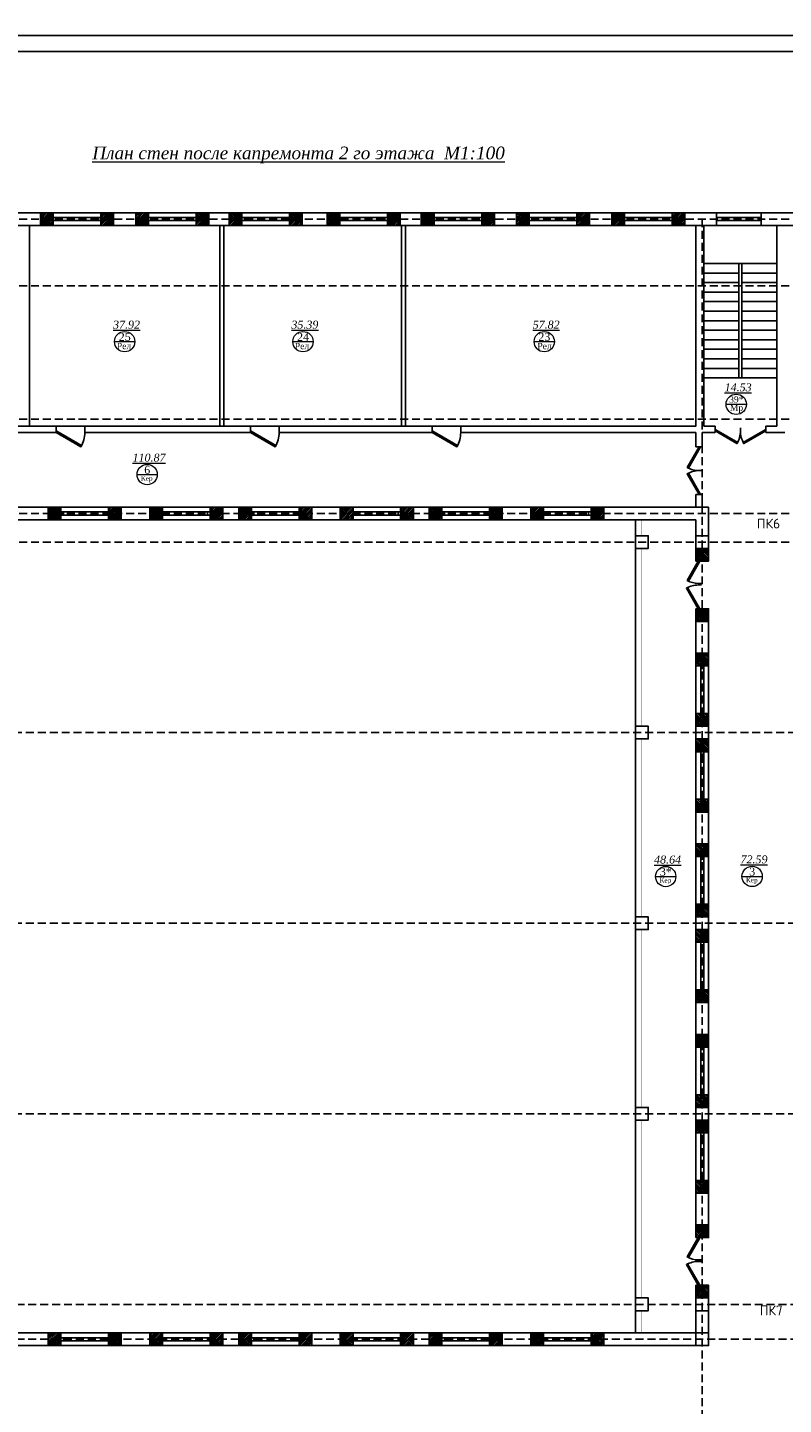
# Model space of a CAD drawing. Header units: inches. Extents: x 8001 to 766003, y -84601 to 563258.
# Tile 159 of 169: x 490582 to 514388, y 320086 to 363438. Entities that reach past the tile are written whole.
import ezdxf

# ---------------------------------------------------------------- set-up
doc = ezdxf.new("R2010")
doc.units = ezdxf.units.IN
doc.header["$MEASUREMENT"] = 0
doc.linetypes.add('( Hidden )', pattern=[0.375, 0.25, -0.125])
doc.layers.add('.', color=7, linetype='Continuous', lineweight=15)
doc.layers.add('СТЕНЫ', color=7, linetype='Continuous', lineweight=40)
doc.styles.get("Standard").update_dxf_attribs({"font": 'arial.ttf'})
doc.styles.add('TIEMS', font='times.ttf')
pattern_1 = [(45, (1276666.25, 1731302.557), (-27.5771645, 27.5771645), []), (45, (1276668.25, 1731302.557), (-27.5771645, 27.5771645), [])]
pattern_2 = [(135, (600475.218, -542946.953), (-27.5771645, -27.5771645), []), (135, (600475.218, -542944.953), (-27.5771645, -27.5771645), [])]
pattern_3 = [(135, (600475.218, -564246.953), (-27.5771645, -27.5771645), []), (135, (600475.218, -564244.953), (-27.5771645, -27.5771645), [])]

# ---------------------------------------------------------------- blocks, each defined once
blk = doc.blocks.new('*U277')
at = {"color": 5}
for p, q in [((-30, 0), (-30, 4)), ((0, 0), (0, 4))]:
    blk.add_line(p, q, dxfattribs=at)
blk.add_lwpolyline([(0, 0), (-26, -15), (-26.9, -13.5), (-0.9, 1.5)], close=True, dxfattribs=at)
blk.add_arc((0, 0), 30, 180, 210, dxfattribs=at)
blk = doc.blocks.new('fffffffffffffffffffffffffdddddffffcccccc')
at = {"color": 5}
for p, q in [((3283325, 585109), (3283325, 582809)), ((3283425, 585109), (3283425, 582809))]:
    blk.add_line(p, q, dxfattribs=at)
blk.add_lwpolyline([(3283175, 585109), (3283575, 585109), (3283575, 582809), (3283175, 582809)], close=True)
blk = doc.blocks.new('gggggggggggggggffffffffffgc')
at = {"layer": '.'}
h = blk.add_hatch(dxfattribs=at)
h.set_pattern_fill('JIS_LC_8', color=32, scale=5)
h.set_pattern_definition(pattern_1)
h.paths.add_polyline_path([(1969330, 2113298), (1968930, 2113298), (1968930, 2112898), (1969330, 2112898)])
h = blk.add_hatch(dxfattribs=at)
h.set_pattern_fill('JIS_LC_8', color=32, scale=5)
h.set_pattern_definition(pattern_1)
h.paths.add_polyline_path([(1970830, 2113298), (1971230, 2113298), (1971230, 2112898), (1970830, 2112898)])
for p, q in [((1968930, 2113298), (1968930, 2112898)), ((1968930, 2113298), (1968930, 2112898)), ((1971230, 2113298), (1971230, 2112898))]:
    blk.add_line(p, q)
at = {"color": 5}
for p, q in [((1969330, 2113148), (1970830, 2113148)), ((1969330, 2113048), (1970830, 2113048))]:
    blk.add_line(p, q, dxfattribs=at)
for points in [[(1969330, 2113298), (1968930, 2113298), (1968930, 2112898), (1969330, 2112898)], [(1970830, 2113298), (1971230, 2113298), (1971230, 2112898), (1970830, 2112898)]]:
    blk.add_lwpolyline(points, close=True)
at = {"color": 0}
blk.add_lwpolyline([(1969330, 2113298), (1970830, 2113298), (1970830, 2112898), (1969330, 2112898)], close=True, dxfattribs=at)
at = {"color": 5}
for points in [[(1969410, 2113148), (1969410, 2113048)], [(1970750, 2113148), (1970750, 2113048)]]:
    blk.add_lwpolyline(points, dxfattribs=at)
blk = doc.blocks.new('*U294')
at = {"color": 5}
for p, q in [((0, 0), (0, 4)), ((36, 0), (36, 4))]:
    blk.add_line(p, q, dxfattribs=at)
blk.add_lwpolyline([(0, 0), (31.2, -18), (32.1, -16.5), (0.9, 1.5)], close=True, dxfattribs=at)
blk.add_arc((0, 0), 36, 330, 0, dxfattribs=at)
blk = doc.blocks.new('*U295')
at = {"color": 5}
for p, q in [((-32, 0), (-32, 4)), ((0, 0), (0, 4))]:
    blk.add_line(p, q, dxfattribs=at)
blk.add_lwpolyline([(0, 0), (-27.7, -16), (-28.6, -14.5), (-0.9, 1.5)], close=True, dxfattribs=at)
blk.add_arc((0, 0), 32, 180, 210, dxfattribs=at)
blk = doc.blocks.new('*U300')
at = {"color": 5}
for p, q in [((0, 0), (0, -4)), ((-30, 0), (-30, -4))]:
    blk.add_line(p, q, dxfattribs=at)
blk.add_lwpolyline([(0, 0), (-26, 15), (-26.9, 13.5), (-0.9, -1.5)], close=True, dxfattribs=at)
blk.add_arc((0, 0), 30, 150, 180, dxfattribs=at)
blk = doc.blocks.new('*U301')
at = {"color": 5}
for p, q in [((0, 0), (0, -4)), ((-28, 0), (-28, -4))]:
    blk.add_line(p, q, dxfattribs=at)
blk.add_lwpolyline([(0, 0), (-24.2, 14), (-25.1, 12.5), (-0.9, -1.5)], close=True, dxfattribs=at)
blk.add_arc((0, 0), 28, 150, 180, dxfattribs=at)
blk = doc.blocks.new('fhgsg')
at = {"layer": '.'}
h = blk.add_hatch(dxfattribs=at)
h.set_pattern_fill('JIS_LC_8', color=32, scale=5, angle=90)
h.set_pattern_definition(pattern_2)
h.paths.add_polyline_path([(218479.6, 151216.5), (218479.6, 151616.5), (218879.6, 151616.5), (218879.6, 151216.5)])
h = blk.add_hatch(dxfattribs=at)
h.set_pattern_fill('JIS_LC_8', color=32, scale=5, angle=90)
h.set_pattern_definition(pattern_2)
h.paths.add_polyline_path([(218479.6, 149716.5), (218479.6, 149316.5), (218879.6, 149316.5), (218879.6, 149716.5)])
h = blk.add_hatch(dxfattribs=at)
h.set_pattern_fill('JIS_LC_8', color=32, scale=5, angle=90)
h.set_pattern_definition(pattern_3)
h.paths.add_polyline_path([(218479.6, 129916.5), (218479.6, 130316.5), (218879.6, 130316.5), (218879.6, 129916.5)])
h = blk.add_hatch(dxfattribs=at)
h.set_pattern_fill('JIS_LC_8', color=32, scale=5, angle=90)
h.set_pattern_definition(pattern_3)
h.paths.add_polyline_path([(218479.6, 128416.5), (218479.6, 128016.5), (218879.6, 128016.5), (218879.6, 128416.5)])
for p, q in [((173079.6, 162186.5), (228029.6, 162186.5)), ((197841.1, 161786.5), (197841.1, 162186.5)), ((200141.1, 161786.5), (200141.1, 162186.5)), ((200841.1, 161786.5), (200841.1, 162186.5)), ((203141.1, 161786.5), (203141.1, 162186.5)), ((203781.1, 161786.5), (203781.1, 162186.5)), ((206081.1, 161786.5), (206081.1, 162186.5)), ((206861.1, 161786.5), (206861.1, 162186.5)), ((209161.1, 161786.5), (209161.1, 162186.5)), ((209831.1, 161786.5), (209831.1, 162186.5)), ((212131.1, 161786.5), (212131.1, 162186.5)), ((212831.1, 161786.5), (212831.1, 162186.5)), ((215131.1, 161786.5), (215131.1, 162186.5)), ((215831.1, 161786.5), (215831.1, 162186.5)), ((218131.1, 161786.5), (218131.1, 162186.5)), ((219129.6, 161786.5), (219129.6, 162186.5)), ((220529.6, 161786.5), (220529.6, 162186.5)), ((197489.6, 161786.5), (197489.6, 155466.5)), ((203489.6, 161786.5), (203489.6, 155466.5)), ((203609.6, 161786.5), (203609.6, 155466.5)), ((209209.6, 161786.5), (209209.6, 155466.5)), ((209329.6, 161786.5), (209329.6, 155466.5)), ((218479.6, 161786.5), (218479.6, 155466.5)), ((218729.6, 161786.5), (218729.6, 155466.5)), ((219129.6, 161786.5), (221579.6, 161786.5)), ((221029.6, 161786.5), (221029.6, 155466.5)), ((218729.6, 160586.5), (221029.6, 160586.5)), ((219829.6, 160586.5), (219829.6, 156986.5)), ((219929.6, 160586.5), (219929.6, 156986.5)), ((218729.6, 160286.5), (219829.6, 160286.5)), ((218729.6, 159986.5), (219829.6, 159986.5)), ((219929.6, 160286.5), (221029.6, 160286.5)), ((219929.6, 159986.5), (221029.6, 159986.5)), ((218729.6, 159686.5), (219829.6, 159686.5)), ((219929.6, 159686.5), (221029.6, 159686.5)), ((218729.6, 159386.5), (219829.6, 159386.5)), ((219929.6, 159386.5), (221029.6, 159386.5)), ((218729.6, 159086.5), (219829.6, 159086.5)), ((218729.6, 158786.5), (219829.6, 158786.5)), ((219929.6, 159086.5), (221029.6, 159086.5)), ((219929.6, 158786.5), (221029.6, 158786.5)), ((218729.6, 158486.5), (219829.6, 158486.5)), ((219929.6, 158486.5), (221029.6, 158486.5)), ((218729.6, 158186.5), (219829.6, 158186.5)), ((218729.6, 157886.5), (219829.6, 157886.5)), ((219929.6, 158186.5), (221029.6, 158186.5)), ((219929.6, 157886.5), (221029.6, 157886.5)), ((218729.6, 157586.5), (219829.6, 157586.5)), ((219929.6, 157586.5), (221029.6, 157586.5)), ((218729.6, 157286.5), (219829.6, 157286.5)), ((218729.6, 156986.5), (221029.6, 156986.5)), ((219929.6, 157286.5), (221029.6, 157286.5)), ((193211.1, 155266.5), (198331.1, 155266.5)), ((198331.1, 155466.5), (198331.1, 155266.5)), ((199231.1, 155466.5), (204451.1, 155466.5)), ((199231.1, 155466.5), (199231.1, 155266.5)), ((199231.1, 155266.5), (201779.6, 155266.5)), ((199231.1, 155266.5), (204451.1, 155266.5)), ((204451.1, 155466.5), (204451.1, 155266.5)), ((205351.1, 155466.5), (210171.1, 155466.5)), ((205351.1, 155466.5), (205351.1, 155266.5)), ((205351.1, 155266.5), (210171.1, 155266.5)), ((210171.1, 155466.5), (210171.1, 155266.5)), ((211071.1, 155466.5), (218479.6, 155466.5)), ((211071.1, 155466.5), (211071.1, 155266.5)), ((211071.1, 155266.5), (218479.6, 155266.5)), ((218479.6, 155266.5), (218479.6, 154816.5)), ((218679.6, 155266.5), (219079.6, 155266.5)), ((218679.6, 155266.5), (218679.6, 154816.5)), ((218729.6, 155466.5), (219079.6, 155466.5)), ((219079.6, 155466.5), (219079.6, 155266.5)), ((220679.6, 155466.5), (221029.6, 155466.5)), ((220679.6, 155466.5), (220679.6, 155266.5)), ((220679.6, 155266.5), (221279.6, 155266.5)), ((218479.6, 154816.5), (218679.6, 154816.5)), ((218479.6, 153316.5), (218479.6, 152916.5)), ((218479.6, 153316.5), (218679.6, 153316.5)), ((218679.6, 153316.5), (218679.6, 152916.5)), ((189969.6, 152916.5), (218879.6, 152916.5)), ((218879.6, 152916.5), (218879.6, 151616.5)), ((194499.6, 152516.5), (218479.6, 152516.5)), ((216579.6, 152516.5), (216579.6, 126916.5)), ((218479.6, 152516.5), (218479.6, 151616.5)), ((218479.6, 151616.5), (218879.6, 151616.5)), ((218479.6, 149316.5), (218479.6, 148316.5)), ((218879.6, 149316.5), (218879.6, 148316.5)), ((218479.6, 146016.5), (218479.6, 145616.5)), ((218879.6, 146016.5), (218879.6, 145616.5)), ((218479.6, 143316.5), (218479.6, 142316.5)), ((218879.6, 143316.5), (218879.6, 142316.5)), ((216579.6, 140016.5), (216579.6, 139616.5)), ((218479.6, 140016.5), (218479.6, 139616.5)), ((218879.6, 140016.5), (218879.6, 139616.5)), ((218479.6, 137316.5), (218479.6, 136316.5)), ((218879.6, 137316.5), (218879.6, 136316.5)), ((218879.6, 131316.5), (218879.6, 130316.5)), ((218479.6, 130316.5), (218879.6, 130316.5)), ((218479.6, 128016.5), (218479.6, 126916.5)), ((218479.6, 128016.5), (218879.6, 128016.5)), ((218879.6, 128016.5), (218479.6, 128016.5)), ((218479.6, 128016.5), (218879.6, 128016.5)), ((218479.6, 128016.5), (218879.6, 128016.5)), ((218879.6, 128016.5), (218879.6, 126916.5)), ((218479.6, 126916.5), (194499.6, 126916.5)), ((218479.6, 126916.5), (218879.6, 126916.5)), ((218879.6, 126916.5), (218479.6, 126916.5)), ((215779.6, 126516.5), (190574.6, 126516.5)), ((218479.6, 126516.5), (215779.6, 126516.5))]:
    blk.add_line(p, q)
at = {"color": 1, "linetype": '( Hidden )', "ltscale": 1000}
for p, q in [((169789.1, 161986.5), (227829.6, 161986.5)), ((218679.6, 161986.5), (218679.6, 111324.1)), ((169789.1, 159886.5), (247209.6, 159886.5)), ((169789.1, 155686.5), (247009.6, 155686.5)), ((169789.1, 152716.5), (247209.6, 152716.5)), ((169789.1, 151816.5), (247209.6, 151816.5)), ((241129.6, 145816.5), (169789.1, 145816.5)), ((241129.6, 139816.5), (169789.1, 139816.5)), ((241129.6, 133816.5), (169789.1, 133816.5)), ((245329.6, 127816.5), (169789.1, 127816.5)), ((245329.6, 126716.5), (169789.1, 126716.5))]:
    blk.add_line(p, q, dxfattribs=at)
at = {"color": 5}
for p, q in [((200141.1, 162036.5), (197841.1, 162036.5)), ((200141.1, 161936.5), (197841.1, 161936.5)), ((200841.1, 162036.5), (203141.1, 162036.5)), ((200841.1, 161936.5), (203141.1, 161936.5)), ((206081.1, 162036.5), (203781.1, 162036.5)), ((206081.1, 161936.5), (203781.1, 161936.5)), ((206861.1, 162036.5), (209161.1, 162036.5)), ((206861.1, 161936.5), (209161.1, 161936.5)), ((209831.1, 162036.5), (212131.1, 162036.5)), ((209831.1, 161936.5), (212131.1, 161936.5)), ((212831.1, 162036.5), (215131.1, 162036.5)), ((212831.1, 161936.5), (215131.1, 161936.5)), ((215831.1, 162036.5), (218131.1, 162036.5)), ((215831.1, 161936.5), (218131.1, 161936.5)), ((219129.6, 162036.5), (220529.6, 162036.5)), ((219129.6, 161936.5), (220529.6, 161936.5))]:
    blk.add_line(p, q, dxfattribs=at)
at = {"lineweight": 0, "ltscale": 100}
for p, q in [((200168.8, 158126.8), (200808.8, 158126.8)), ((205784.6, 158126.8), (206424.6, 158126.8)), ((213383.4, 158126.8), (214023.4, 158126.8)), ((219429.3, 156153.9), (220069.3, 156153.9)), ((200877.2, 153940.4), (201517.2, 153940.4)), ((217207.2, 141285.6), (217847.2, 141285.6)), ((219929.5, 141290.8), (220569.5, 141290.8))]:
    blk.add_line(p, q, dxfattribs=at)
for points in [[(173479.6, 161786.5), (219129.6, 161786.5)], [(198331.1, 155466.5), (193211.1, 155466.5)], [(218879.6, 151616.5), (218479.6, 151616.5)], [(218879.6, 149716.5), (218879.6, 149316.5), (218479.6, 149316.5), (218479.6, 149716.5)], [(218879.6, 148316.5), (218479.6, 148316.5)], [(218879.6, 143316.5), (218479.6, 143316.5)], [(218879.6, 142316.5), (218479.6, 142316.5)], [(218879.6, 137316.5), (218479.6, 137316.5)], [(218879.6, 136316.5), (218479.6, 136316.5)], [(218479.6, 131316.5), (218479.6, 130316.5)], [(218879.6, 131316.5), (218479.6, 131316.5)], [(218879.6, 130316.5), (218479.6, 130316.5)], [(218479.6, 129916.5), (218479.6, 130316.5), (218879.6, 130316.5), (218879.6, 129916.5)], [(218879.6, 128016.5), (218479.6, 128016.5)], [(218879.6, 128016.5), (218479.6, 128016.5)], [(218879.6, 128016.5), (218479.6, 128016.5)], [(218879.6, 126916.5), (218479.6, 126916.5)]]:
    blk.add_lwpolyline(points)
at = {"color": 0}
for points in [[(197489.6, 161786.5), (203489.6, 161786.5), (203489.6, 155466.5), (197489.6, 155466.5)], [(203609.6, 161786.5), (209209.6, 161786.5), (209209.6, 155466.5), (203609.6, 155466.5)], [(209329.6, 155466.5), (218479.6, 155466.5), (218479.6, 161786.5), (209329.6, 161786.5)]]:
    blk.add_lwpolyline(points, close=True, dxfattribs=at)
at = {"color": 5, "const_width": 10}
for points in [[(216779.6, 152016.5), (216779.6, 152516.5)], [(216779.6, 146016.5), (216779.6, 151616.5)], [(216779.6, 140016.5), (216779.6, 145616.5)], [(216779.6, 134016.5), (216779.6, 139616.5)], [(216779.6, 128016.5), (216779.6, 133616.5)], [(216779.6, 126916.5), (216779.6, 127616.5)]]:
    blk.add_lwpolyline(points, dxfattribs=at)
for points in [[(216579.6, 152016.5), (216979.6, 152016.5), (216979.6, 151616.5), (216579.6, 151616.5)], [(218479.6, 152016.5), (218879.6, 152016.5), (218879.6, 151616.5), (218479.6, 151616.5)], [(218479.6, 151216.5), (218479.6, 151616.5), (218879.6, 151616.5), (218879.6, 151216.5)], [(218479.6, 149716.5), (218479.6, 149316.5), (218879.6, 149316.5), (218879.6, 149716.5)], [(216579.6, 146016.5), (216979.6, 146016.5), (216979.6, 145616.5), (216579.6, 145616.5)], [(218479.6, 146016.5), (218879.6, 146016.5), (218879.6, 145616.5), (218479.6, 145616.5)], [(216579.6, 140016.5), (216979.6, 140016.5), (216979.6, 139616.5), (216579.6, 139616.5)], [(218479.6, 140016.5), (218879.6, 140016.5), (218879.6, 139616.5), (218479.6, 139616.5)], [(216579.6, 134016.5), (216979.6, 134016.5), (216979.6, 133616.5), (216579.6, 133616.5)], [(218479.6, 134016.5), (218879.6, 134016.5), (218879.6, 133616.5), (218479.6, 133616.5)], [(218479.6, 129916.5), (218479.6, 130316.5), (218879.6, 130316.5), (218879.6, 129916.5)], [(218479.6, 128416.5), (218479.6, 128016.5), (218879.6, 128016.5), (218879.6, 128416.5)], [(216579.6, 128016.5), (216979.6, 128016.5), (216979.6, 127616.5), (216579.6, 127616.5)], [(218479.6, 128016.5), (218879.6, 128016.5), (218879.6, 127616.5), (218479.6, 127616.5)], [(218479.6, 126916.5), (218879.6, 126916.5), (218879.6, 126516.5), (218479.6, 126516.5)]]:
    blk.add_lwpolyline(points, close=True)
at = {"layer": 'СТЕНЫ', "color": 0, "linetype": 'ByBlock', "lineweight": 0, "ltscale": 100}
for centre in [(200488.8, 158126.8), (206104.6, 158126.8), (213703.4, 158126.8), (219749.3, 156153.9), (201197.2, 153940.4), (217527.2, 141285.6), (220249.5, 141290.8)]:
    blk.add_circle(centre, 320, dxfattribs=at)
at = {"color": 0}
for p in [(-1771088.6, -1951111.7), (-1768088.6, -1951111.7), (-1765148.6, -1951111.7), (-1762068.6, -1951111.7), (-1759098.6, -1951111.7), (-1756098.6, -1951111.7), (-1753098.6, -1951111.7), (-1770850.2, -1960381.7), (-1767650.2, -1960381.7), (-1764850.2, -1960381.7), (-1761650.2, -1960381.7), (-1758850.2, -1960381.7), (-1755650.2, -1960381.7), (-1770850.2, -1986381.7), (-1767650.2, -1986381.7), (-1764850.2, -1986381.7), (-1761650.2, -1986381.7), (-1758850.2, -1986381.7), (-1755650.2, -1986381.7)]:
    blk.add_blockref('gggggggggggggggffffffffffgc', p, dxfattribs=at)
at = {"color": 5, "yscale": 25, "zscale": 25}
for name, p, xscale in [('*U294', (198331.1, 155266.5), 25), ('*U294', (204451.1, 155266.5), 25), ('*U294', (210171.1, 155266.5), 25), ('*U295', (219079.6, 155316.5), -25), ('*U295', (220679.6, 155316.5), 25)]:
    blk.add_blockref(name, p, dxfattribs=dict(at, xscale=xscale))
for name, p, xscale, rotation in [('*U277', (218579.6, 154816.5), -25, 270), ('*U277', (218579.6, 153316.5), 25, 270), ('*U301', (218554.6, 151216.5), 25, 89.99999999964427), ('*U300', (218554.6, 149716.5), -25, 90), ('*U301', (218554.6, 129916.5), 25, 89.99999999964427), ('*U300', (218554.6, 128416.5), -25, 90)]:
    blk.add_blockref(name, p, dxfattribs=dict(at, xscale=xscale, rotation=rotation))
for p in [(-3064695.5, -436792.9), (-3064695.5, -439492.9), (-3064695.5, -442792.9), (-3064695.5, -445492.9), (-3064695.5, -448792.9), (-3064695.5, -451492.9)]:
    blk.add_blockref('fffffffffffffffffffffffffdddddffffcccccc', p)
at = {"color": 0, "rotation": 90}
for p in [(2331777.8, -1822913.2), (2331777.8, -1825613.2), (2331777.8, -1828913.2), (2331777.8, -1831613.2), (2331777.8, -1834913.2), (2331777.8, -1837613.2)]:
    blk.add_blockref('gggggggggggggggffffffffffgc', p, dxfattribs=at)
at = {"lineweight": 0, "ltscale": 100, "attachment_point": 5, "style": 'TIEMS'}
for s, insert, char_height in [('\\A1;{\\fTimes New Roman|b0|i1|c204|p18;\\L37.92}', (200547.9, 158659), 250), ('\\A1;{\\fTimes New Roman|b0|i1|c204|p18;\\L57.82}', (213762.5, 158659), 250), ('\\A1;25', (200490.9, 158275), 250), ('\\A1;24', (206106.8, 158275), 250), ('\\A1;23', (213705.6, 158275), 250), ('\\A1;{\\fTimes New Roman|b0|i1|c204|p18;\\L14.53}', (219808.4, 156686.1), 250), ('\\A1;39*', (219751.5, 156302.1), 200), ('\\A1;6', (201199.4, 154088.6), 250), ('\\A1;{\\fTimes New Roman|b0|i1|c204|p18;\\L48.64}', (217586.2, 141817.8), 250), ('\\A1;{\\fTimes New Roman|b0|i1|c204|p18;\\L72.59}', (220308.6, 141823), 250), ('\\A1;3*', (217529.3, 141433.8), 250), ('\\A1;3', (220251.7, 141439.1), 250)]:
    blk.add_mtext(s, dxfattribs=dict(at, insert=insert, char_height=char_height))
for s, insert, char_height, width in [('\\A1;{\\fTimes New Roman|b0|i1|c204|p18;\\L35.39}', (206163.7, 158659), 250, 771.629), ('\\A1;Рел', (200468.7, 157987.4), 200, 1156.471), ('\\A1;Рел', (206072.9, 157987.4), 200, 1156.471), ('\\A1;Рел', (213711.9, 157987.4), 200, 1156.471), ('\\A1;Мр', (219757.8, 156014.5), 200, 1156.471), ('\\A1;{\\fTimes New Roman|b0|i1|c204|p18;\\L110.87}', (201256.3, 154472.6), 250, 771.629), ('\\A1;Кер', (201182.8, 153801), 150, 1156.471), ('\\A1;Кер', (217518, 141146.5), 150, 1156.471), ('\\A1;Кер', (220240.4, 141151.8), 150, 1156.471)]:
    blk.add_mtext(s, dxfattribs=dict(at, insert=insert, char_height=char_height, width=width))

msp = doc.modelspace()

# ---------------------------------------------------------------- linework, layer by layer
msp.add_lwpolyline([(458584.157, 432588.364), (558584.157, 432588.364), (558584.157, 363188.364), (458584.157, 363188.364)], close=True)

# ---------------------------------------------------------------- block references
at = {"color": 25}
msp.add_blockref('fhgsg', (293152.126, 195421.715), dxfattribs=at)

# ---------------------------------------------------------------- texts
at = {"layer": 'СТЕНЫ', "color": 0, "lineweight": 13, "ltscale": 100, "insert": (499040.922, 359425.152), "char_height": 400, "width": 16289.20844, "attachment_point": 5, "style": 'TIEMS'}
msp.add_mtext('\\A1;{\\fTimes New Roman|b0|i1|c204|p18;\\L План стен после капремонта 2 го этажа  М1:100 }', dxfattribs=at)

# ---------------------------------------------------------------- next in the draw order: linework, layer by layer
for points in [[(458584.157, 363188.364), (558584.157, 363188.364), (558584.157, 293788.364), (458584.157, 293788.364)], [(460584.157, 362688.364), (558084.157, 362688.364), (558084.157, 294288.364), (460584.157, 294288.364)]]:
    msp.add_lwpolyline(points, close=True)

# ---------------------------------------------------------------- next in the draw order: texts
at = {"lineweight": 30, "char_height": 307.3448, "width": 1371.21743, "attachment_point": 3, "line_spacing_factor": 0.9}
for s, insert in [('{\\fISOCPEUR|b0|i0|c204|p34;ПК6}', (514282.353, 347974.666)), ('{\\fISOCPEUR|b0|i0|c204|p34;ПК7}', (514363.708, 323201.14))]:
    msp.add_mtext(s, dxfattribs=dict(at, insert=insert))

doc.saveas('drawing.dxf')
